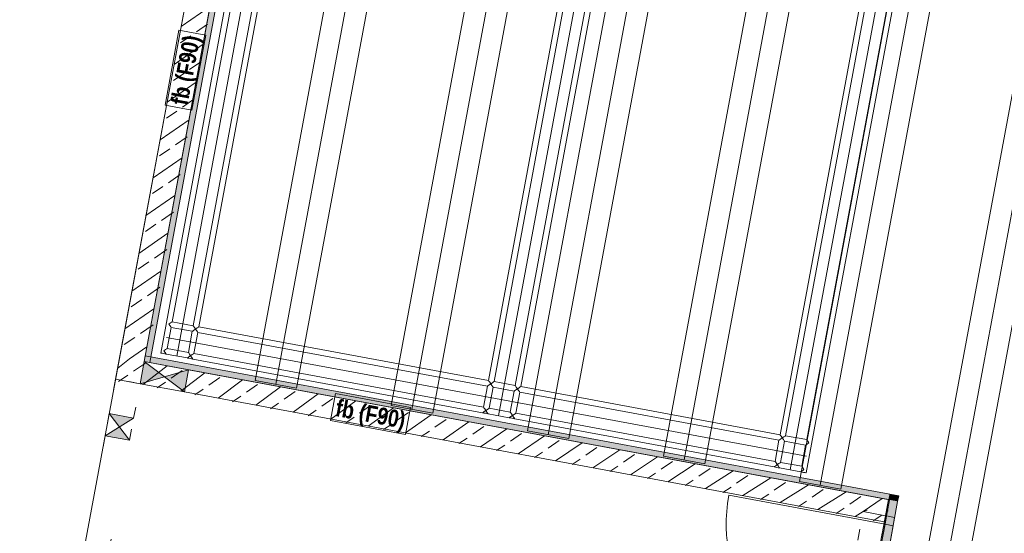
# Model space of a CAD drawing. Header units: metres. Extents: x 32353251 to 32353583, y 5707748 to 5708004.
# Tile 63 of 164: x 32353354.16 to 32353362.88, y 5707930.8 to 5707935.35. Entities that reach past the tile are written whole.
import ezdxf

# ---------------------------------------------------------------- set-up
doc = ezdxf.new("R2010")
doc.units = ezdxf.units.M
doc.header["$LTSCALE"] = 0.75
doc.header["$PDSIZE"] = 5
doc.linetypes.add('10417023$0$#9_Achse', pattern=[1.6, 0.00254, -1.59746])
doc.layers.get('0').update_dxf_attribs({"linetype": 'CONTINUOUS'})
for name, color, linetype, lineweight in [('10417023$0$#9_002_GES I Übersicht Erdgeschoss_1_102_Wand Innen.A', 7, 'CONTINUOUS', 25), ('10417023$0$#9_002_GES I Übersicht Erdgeschoss_1_202_Innenwandbekleidung.A', 7, 'CONTINUOUS', 25), ('10417023$0$#9_002_GES I Übersicht Erdgeschoss_1_607b_Brandschutz 1_100', 7, 'CONTINUOUS', 25), ('10417023$0$#9_002_GES I Übersicht Erdgeschoss_1_807b_Elektro 3D', 7, 'CONTINUOUS', 25), ('10417023$0$#9_002_GES I Übersicht Erdgeschoss_1_Neubau_102_Wand Innen.A', 7, 'CONTINUOUS', 25), ('10417023$0$#9_002_GES I Übersicht Erdgeschoss_1_Neubau_104_Decken.A', 7, 'CONTINUOUS', 25), ('10417023$0$#9_002_GES I Übersicht Erdgeschoss_1_Neubau_202_Innenwandbekleidun', 7, 'CONTINUOUS', 25), ('10417023$0$Keine', 7, 'CONTINUOUS', 13)]:
    doc.layers.add(name, color=color, linetype=linetype, lineweight=lineweight)
doc.styles.add('10417023$0$Arial Narrow (bold)', font='ARIALNB.TTF')
pattern_1 = [(44.99999999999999, (0, 0), (-0.1697056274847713, 0.1697056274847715), []), (44.99999999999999, (-0.08485281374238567, 0.08485281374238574), (-0.1697056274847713, 0.1697056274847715), [0.18, -0.05999999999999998])]

# ---------------------------------------------------------------- blocks, each defined once
blk = doc.blocks.new('10417023$0$#9_MKO_LP5_ARC_GES_UP_00_002_P_G_modell (3D)')
at = {"layer": '10417023$0$#9_002_GES I Übersicht Erdgeschoss_1_102_Wand Innen.A', "linetype": 'Continuous', "lineweight": 5, "true_color": 0xff0000}
h = blk.add_hatch(dxfattribs=at)
h.set_pattern_fill('#9_BETON__STAHLBETON_0001', color=1, style=0, pattern_type=2)
h.set_pattern_definition(pattern_1)
h.paths.add_polyline_path([(-32353484.92367585, -5707787.03957689), (-32353484.72367585, -5707787.03957689), (-32353484.72367585, -5707786.964777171), (-32353484.92367585, -5707786.964777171)])
at = {"layer": '10417023$0$#9_002_GES I Übersicht Erdgeschoss_1_202_Innenwandbekleidung.A', "linetype": 'Continuous', "lineweight": 0, "true_color": 0xff0000}
blk.add_hatch(color=1, dxfattribs=at).paths.add_polyline_path([(-32353491.42409519, -5707786.83957689), (-32353491.37409519, -5707786.83957689), (-32353491.37409519, -5707778.729731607), (-32353491.39409522, -5707778.729731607), (-32353491.42409519, -5707778.729731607)])
at = {"layer": '10417023$0$#9_002_GES I Übersicht Erdgeschoss_1_Neubau_102_Wand Innen.A', "linetype": 'Continuous', "lineweight": 5, "true_color": 0xff0000}
h = blk.add_hatch(dxfattribs=at)
h.set_pattern_fill('#9_BETON__STAHLBETON_0001', color=1, style=0, pattern_type=2)
h.set_pattern_definition(pattern_1)
h.paths.add_polyline_path([(-32353491.42409519, -5707786.83957689), (-32353491.42409519, -5707782.62991685), (-32353491.64409519, -5707782.62991685), (-32353491.64409519, -5707786.83957689)])
h = blk.add_hatch(dxfattribs=at)
h.set_pattern_fill('#9_BETON__STAHLBETON_0001', color=1, style=0, pattern_type=2)
h.set_pattern_definition(pattern_1)
h.paths.add_polyline_path([(-32353491.64409519, -5707787.03957689), (-32353491.42409519, -5707787.03957689), (-32353491.42409519, -5707786.83957689)])
h = blk.add_hatch(dxfattribs=at)
h.set_pattern_fill('#9_BETON__STAHLBETON_0001', color=1, style=0, pattern_type=2)
h.set_pattern_definition(pattern_1)
h.paths.add_polyline_path([(-32353491.64409519, -5707787.03957689), (-32353491.42409519, -5707786.83957689), (-32353491.64409519, -5707786.83957689)])
h = blk.add_hatch(dxfattribs=at)
h.set_pattern_fill('#9_BETON__STAHLBETON_0001', color=1, style=0, pattern_type=2)
h.set_pattern_definition(pattern_1)
h.paths.add_polyline_path([(-32353491.42409519, -5707787.03957689), (-32353484.92409519, -5707787.03957689), (-32353484.92409519, -5707786.83957689), (-32353491.42409519, -5707786.83957689)])
h = blk.add_hatch(dxfattribs=at)
h.set_pattern_fill('#9_BETON__STAHLBETON_0001', color=1, style=0, pattern_type=2)
h.set_pattern_definition(pattern_1)
h.paths.add_polyline_path([(-32353484.92409519, -5707786.83957689), (-32353484.92409519, -5707787.03957689), (-32353484.72409519, -5707786.83957689)])
h = blk.add_hatch(dxfattribs=at)
h.set_pattern_fill('#9_BETON__STAHLBETON_0001', color=1, style=0, pattern_type=2)
h.set_pattern_definition(pattern_1)
h.paths.add_polyline_path([(-32353484.72409518, -5707786.83957689), (-32353484.86911611, -5707786.984597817), (-32353484.72409518, -5707786.984597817)])
at = {"layer": '10417023$0$#9_002_GES I Übersicht Erdgeschoss_1_102_Wand Innen.A', "color": 1, "linetype": 'Continuous', "lineweight": 18, "true_color": 0xff0000}
for p, q in [((-32353484.72367585, -5707787.039576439), (-32353484.7240945, -5707786.839576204)), ((-32353484.92409474, -5707787.039576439), (-32353484.72367585, -5707787.039576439))]:
    blk.add_line(p, q, dxfattribs=at)
at = {"layer": '10417023$0$#9_002_GES I Übersicht Erdgeschoss_1_202_Innenwandbekleidung.A', "color": 1, "linetype": 'Continuous', "lineweight": 13, "true_color": 0xff0000}
for p, q in [((-32353491.42409519, -5707778.729731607), (-32353491.42409519, -5707786.83957689)), ((-32353491.37409519, -5707786.83957689), (-32353491.37409519, -5707778.729731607)), ((-32353484.64109519, -5707786.78957689), (-32353491.42409519, -5707786.78957689)), ((-32353491.42409519, -5707786.78957689), (-32353491.42409519, -5707786.83957689)), ((-32353484.64109519, -5707786.78957689), (-32353484.64109519, -5707786.83957689)), ((-32353491.42409519, -5707786.83957689), (-32353484.72409519, -5707786.83957689)), ((-32353491.42409519, -5707786.83957689), (-32353491.37409519, -5707786.83957689))]:
    blk.add_line(p, q, dxfattribs=at)
at = {"layer": '10417023$0$#9_002_GES I Übersicht Erdgeschoss_1_202_Innenwandbekleidung.A', "color": 1, "linetype": 'Continuous', "true_color": 0xff0000}
for points in [[(-32353484.72409519, -5707786.78957689), (-32353491.42409519, -5707786.78957689), (-32353484.72409519, -5707786.83957689), (-32353491.42409519, -5707786.83957689)], [(-32353484.64109519, -5707786.78957689), (-32353484.72409519, -5707786.83957689), (-32353484.64109519, -5707786.83957689)], [(-32353484.72409519, -5707786.78957689), (-32353484.72409519, -5707786.83957689), (-32353484.64109519, -5707786.78957689)]]:
    blk.add_solid(points, dxfattribs=at)
at = {"layer": '10417023$0$#9_002_GES I Übersicht Erdgeschoss_1_607b_Brandschutz 1_100', "color": 1, "linetype": 'Continuous', "lineweight": 13, "true_color": 0xff0000}
for p, q in [((-32353491.41423371, -5707783.8994847), (-32353491.6568816, -5707783.8994847)), ((-32353491.6568816, -5707783.8994847), (-32353491.6568816, -5707784.574795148)), ((-32353491.41423371, -5707784.574795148), (-32353491.41423371, -5707783.8994847)), ((-32353491.6568816, -5707784.574795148), (-32353491.41423371, -5707784.574795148)), ((-32353489.03132201, -5707786.808951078), (-32353489.7066339, -5707786.808951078)), ((-32353489.7066339, -5707786.808951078), (-32353489.7066339, -5707787.051598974)), ((-32353489.03132201, -5707787.051598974), (-32353489.03132201, -5707786.808951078)), ((-32353489.7066339, -5707787.051598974), (-32353489.03132201, -5707787.051598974))]:
    blk.add_line(p, q, dxfattribs=at)
at = {"layer": '10417023$0$#9_002_GES I Übersicht Erdgeschoss_1_807b_Elektro 3D', "color": 1, "linetype": 'Continuous', "lineweight": 13, "true_color": 0xff0000}
for p, q in [((-32353491.29409519, -5707779.262828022), (-32353491.29409519, -5707786.739494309)), ((-32353491.14909553, -5707779.262828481), (-32353491.14909553, -5707786.7394938)), ((-32353488.25149722, -5707779.262828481), (-32353488.25149722, -5707786.7394938)), ((-32353485.62749386, -5707779.262828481), (-32353485.62749386, -5707786.7394938)), ((-32353485.48249374, -5707779.262828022), (-32353485.48249374, -5707786.739494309)), ((-32353491.24409519, -5707779.552828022), (-32353491.24409519, -5707786.449494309)), ((-32353491.05409519, -5707779.552828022), (-32353491.05409519, -5707786.449494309)), ((-32353491.00409519, -5707779.552828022), (-32353491.00409519, -5707786.449494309)), ((-32353488.39649742, -5707779.552828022), (-32353488.39649742, -5707786.449494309)), ((-32353488.34649742, -5707779.552828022), (-32353488.34649742, -5707786.449494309)), ((-32353488.15649743, -5707779.552828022), (-32353488.15649743, -5707786.449494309)), ((-32353488.10649743, -5707779.552828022), (-32353488.10649743, -5707786.449494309)), ((-32353485.77249374, -5707779.552828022), (-32353485.77249374, -5707786.449494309)), ((-32353485.72249375, -5707779.552828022), (-32353485.72249375, -5707786.449494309)), ((-32353485.53249374, -5707779.552828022), (-32353485.53249374, -5707786.449494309)), ((-32353491.24744456, -5707786.452843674), (-32353491.24409519, -5707786.449494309)), ((-32353491.05409519, -5707786.449494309), (-32353491.24409519, -5707786.449494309)), ((-32353491.05409519, -5707786.449494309), (-32353491.05074582, -5707786.452843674)), ((-32353491.00744455, -5707786.452843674), (-32353491.00409519, -5707786.449494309)), ((-32353488.39649742, -5707786.449494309), (-32353491.00409519, -5707786.449494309)), ((-32353488.39314806, -5707786.452843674), (-32353488.39649742, -5707786.449494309)), ((-32353488.34649742, -5707786.449494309), (-32353488.34984679, -5707786.452843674)), ((-32353488.15649743, -5707786.449494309), (-32353488.34649742, -5707786.449494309)), ((-32353488.15314806, -5707786.452843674), (-32353488.15649743, -5707786.449494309)), ((-32353488.10649743, -5707786.449494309), (-32353488.10984679, -5707786.452843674)), ((-32353485.77249374, -5707786.449494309), (-32353488.10649743, -5707786.449494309)), ((-32353485.76914438, -5707786.452843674), (-32353485.77249374, -5707786.449494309)), ((-32353485.72249375, -5707786.449494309), (-32353485.72584311, -5707786.452843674)), ((-32353485.53249374, -5707786.449494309), (-32353485.72249375, -5707786.449494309)), ((-32353485.52914438, -5707786.452843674), (-32353485.53249374, -5707786.449494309)), ((-32353491.24409519, -5707786.499494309), (-32353491.24744456, -5707786.496144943)), ((-32353491.05409519, -5707786.499494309), (-32353491.24409519, -5707786.499494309)), ((-32353491.24409519, -5707786.499494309), (-32353491.24409519, -5707786.689494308)), ((-32353491.05074582, -5707786.496144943), (-32353491.05409519, -5707786.499494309)), ((-32353491.05409519, -5707786.499494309), (-32353491.05409519, -5707786.689494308)), ((-32353491.00409519, -5707786.499494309), (-32353491.00744455, -5707786.496144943)), ((-32353488.39649742, -5707786.499494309), (-32353491.00409519, -5707786.499494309)), ((-32353491.00409519, -5707786.499494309), (-32353491.00409519, -5707786.689494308)), ((-32353488.39649742, -5707786.499494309), (-32353488.39314806, -5707786.496144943)), ((-32353488.39649742, -5707786.499494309), (-32353488.39649742, -5707786.689494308)), ((-32353488.34984679, -5707786.496144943), (-32353488.34649742, -5707786.499494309)), ((-32353488.34649742, -5707786.499494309), (-32353488.34649742, -5707786.689494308)), ((-32353488.15649743, -5707786.499494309), (-32353488.34649742, -5707786.499494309)), ((-32353488.15649743, -5707786.499494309), (-32353488.15314806, -5707786.496144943)), ((-32353488.15649743, -5707786.499494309), (-32353488.15649743, -5707786.689494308)), ((-32353488.10984679, -5707786.496144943), (-32353488.10649743, -5707786.499494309)), ((-32353488.10649743, -5707786.499494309), (-32353488.10649743, -5707786.689494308)), ((-32353485.77249374, -5707786.499494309), (-32353488.10649743, -5707786.499494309)), ((-32353485.77249374, -5707786.499494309), (-32353485.76914438, -5707786.496144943)), ((-32353485.77249374, -5707786.499494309), (-32353485.77249374, -5707786.689494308)), ((-32353485.72584311, -5707786.496144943), (-32353485.72249375, -5707786.499494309)), ((-32353485.72249375, -5707786.499494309), (-32353485.72249375, -5707786.689494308)), ((-32353485.53249374, -5707786.499494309), (-32353485.72249375, -5707786.499494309)), ((-32353485.53249374, -5707786.499494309), (-32353485.52914438, -5707786.496144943)), ((-32353485.53249374, -5707786.499494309), (-32353485.53249374, -5707786.689494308)), ((-32353485.50749372, -5707786.594494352), (-32353491.26909567, -5707786.594494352)), ((-32353491.29074582, -5707786.739494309), (-32353491.29409519, -5707786.739494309)), ((-32353491.28159519, -5707786.739494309), (-32353491.29074582, -5707786.739494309)), ((-32353491.26909519, -5707786.739494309), (-32353491.28159519, -5707786.739494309)), ((-32353491.25659519, -5707786.739494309), (-32353491.26909519, -5707786.739494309)), ((-32353491.24744456, -5707786.739494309), (-32353491.25659519, -5707786.739494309)), ((-32353491.24744456, -5707786.692843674), (-32353491.24409519, -5707786.689494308)), ((-32353491.24409519, -5707786.739494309), (-32353491.24744456, -5707786.736144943)), ((-32353491.24409519, -5707786.739494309), (-32353491.24744456, -5707786.739494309)), ((-32353491.05409519, -5707786.689494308), (-32353491.24409519, -5707786.689494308)), ((-32353491.05409519, -5707786.739494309), (-32353491.24409519, -5707786.739494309)), ((-32353491.05409519, -5707786.689494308), (-32353491.05074582, -5707786.692843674)), ((-32353491.05074582, -5707786.736144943), (-32353491.05409519, -5707786.739494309)), ((-32353491.05074582, -5707786.739494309), (-32353491.05409519, -5707786.739494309)), ((-32353491.04159519, -5707786.739494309), (-32353491.05074582, -5707786.739494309)), ((-32353491.02909519, -5707786.739494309), (-32353491.04159519, -5707786.739494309)), ((-32353491.01659519, -5707786.739494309), (-32353491.02909519, -5707786.739494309)), ((-32353491.00744455, -5707786.739494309), (-32353491.01659519, -5707786.739494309)), ((-32353491.00744455, -5707786.692843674), (-32353491.00409519, -5707786.689494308)), ((-32353491.00409519, -5707786.739494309), (-32353491.00744455, -5707786.736144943)), ((-32353491.00409519, -5707786.739494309), (-32353491.00744455, -5707786.739494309)), ((-32353488.39649742, -5707786.689494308), (-32353491.00409519, -5707786.689494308)), ((-32353488.39649742, -5707786.739494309), (-32353491.00409519, -5707786.739494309)), ((-32353488.39314806, -5707786.692843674), (-32353488.39649742, -5707786.689494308)), ((-32353488.39649742, -5707786.739494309), (-32353488.39314806, -5707786.736144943)), ((-32353488.39314806, -5707786.739494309), (-32353488.39649742, -5707786.739494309)), ((-32353488.38399743, -5707786.739494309), (-32353488.39314806, -5707786.739494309)), ((-32353488.37149743, -5707786.739494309), (-32353488.38399743, -5707786.739494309)), ((-32353488.35899743, -5707786.739494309), (-32353488.37149743, -5707786.739494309)), ((-32353488.34984679, -5707786.739494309), (-32353488.35899743, -5707786.739494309)), ((-32353488.34649742, -5707786.689494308), (-32353488.34984679, -5707786.692843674)), ((-32353488.34984679, -5707786.736144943), (-32353488.34649742, -5707786.739494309)), ((-32353488.34649742, -5707786.739494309), (-32353488.34984679, -5707786.739494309)), ((-32353488.15649743, -5707786.689494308), (-32353488.34649742, -5707786.689494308)), ((-32353488.15649743, -5707786.739494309), (-32353488.34649742, -5707786.739494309)), ((-32353488.15314806, -5707786.692843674), (-32353488.15649743, -5707786.689494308)), ((-32353488.15649743, -5707786.739494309), (-32353488.15314806, -5707786.736144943)), ((-32353488.15314806, -5707786.739494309), (-32353488.15649743, -5707786.739494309)), ((-32353488.14399742, -5707786.739494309), (-32353488.15314806, -5707786.739494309)), ((-32353488.13149742, -5707786.739494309), (-32353488.14399742, -5707786.739494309)), ((-32353488.11899742, -5707786.739494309), (-32353488.13149742, -5707786.739494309)), ((-32353488.10984679, -5707786.739494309), (-32353488.11899742, -5707786.739494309)), ((-32353488.10649743, -5707786.689494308), (-32353488.10984679, -5707786.692843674)), ((-32353488.10984679, -5707786.736144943), (-32353488.10649743, -5707786.739494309)), ((-32353488.10649743, -5707786.739494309), (-32353488.10984679, -5707786.739494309)), ((-32353485.77249374, -5707786.689494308), (-32353488.10649743, -5707786.689494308)), ((-32353485.77249374, -5707786.739494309), (-32353488.10649743, -5707786.739494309)), ((-32353485.76914438, -5707786.692843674), (-32353485.77249374, -5707786.689494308)), ((-32353485.77249374, -5707786.739494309), (-32353485.76914438, -5707786.736144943)), ((-32353485.76914438, -5707786.739494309), (-32353485.77249374, -5707786.739494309)), ((-32353485.75999374, -5707786.739494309), (-32353485.76914438, -5707786.739494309)), ((-32353485.74749374, -5707786.739494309), (-32353485.75999374, -5707786.739494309)), ((-32353485.73499374, -5707786.739494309), (-32353485.74749374, -5707786.739494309)), ((-32353485.72584311, -5707786.739494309), (-32353485.73499374, -5707786.739494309)), ((-32353485.72249375, -5707786.689494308), (-32353485.72584311, -5707786.692843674)), ((-32353485.72584311, -5707786.736144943), (-32353485.72249375, -5707786.739494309)), ((-32353485.72249375, -5707786.739494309), (-32353485.72584311, -5707786.739494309)), ((-32353485.53249374, -5707786.689494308), (-32353485.72249375, -5707786.689494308)), ((-32353485.53249374, -5707786.739494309), (-32353485.72249375, -5707786.739494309)), ((-32353485.52914438, -5707786.692843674), (-32353485.53249374, -5707786.689494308)), ((-32353485.53249374, -5707786.739494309), (-32353485.52914438, -5707786.736144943)), ((-32353485.52914438, -5707786.739494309), (-32353485.53249374, -5707786.739494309)), ((-32353485.51999374, -5707786.739494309), (-32353485.52914438, -5707786.739494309)), ((-32353485.50749375, -5707786.739494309), (-32353485.51999374, -5707786.739494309)), ((-32353485.49499374, -5707786.739494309), (-32353485.50749375, -5707786.739494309)), ((-32353485.48584311, -5707786.739494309), (-32353485.49499374, -5707786.739494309)), ((-32353485.48249374, -5707786.739494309), (-32353485.48584311, -5707786.739494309))]:
    blk.add_line(p, q, dxfattribs=at)
at = {"layer": '10417023$0$#9_002_GES I Übersicht Erdgeschoss_1_807b_Elektro 3D', "color": 1, "linetype": 'Continuous', "lineweight": 13, "true_color": 0xff0000, "flags": 128}
for points in [[(-32353491.26909519, -5707786.474494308), (-32353491.25659519, -5707786.461994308), (-32353491.24744456, -5707786.452843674)], [(-32353491.24744456, -5707786.496144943), (-32353491.25659519, -5707786.486994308), (-32353491.26909519, -5707786.474494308)], [(-32353491.00744455, -5707786.452843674), (-32353491.01659519, -5707786.461994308), (-32353491.02909519, -5707786.474494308), (-32353491.04159519, -5707786.486994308), (-32353491.05074582, -5707786.496144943)], [(-32353491.05074582, -5707786.452843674), (-32353491.04159519, -5707786.461994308), (-32353491.02909519, -5707786.474494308), (-32353491.01659519, -5707786.486994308), (-32353491.00744455, -5707786.496144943)], [(-32353488.34984679, -5707786.496144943), (-32353488.35899743, -5707786.486994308), (-32353488.37149743, -5707786.474494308), (-32353488.38399743, -5707786.461994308), (-32353488.39314806, -5707786.452843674)], [(-32353488.34984679, -5707786.452843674), (-32353488.35899743, -5707786.461994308), (-32353488.37149743, -5707786.474494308), (-32353488.38399743, -5707786.486994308), (-32353488.39314806, -5707786.496144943)], [(-32353488.10984679, -5707786.496144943), (-32353488.11899742, -5707786.486994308), (-32353488.13149742, -5707786.474494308), (-32353488.14399742, -5707786.461994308), (-32353488.15314806, -5707786.452843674)], [(-32353488.10984679, -5707786.452843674), (-32353488.11899742, -5707786.461994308), (-32353488.13149742, -5707786.474494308), (-32353488.14399742, -5707786.486994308), (-32353488.15314806, -5707786.496144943)], [(-32353485.72584311, -5707786.496144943), (-32353485.73499374, -5707786.486994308), (-32353485.74749374, -5707786.474494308), (-32353485.75999374, -5707786.461994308), (-32353485.76914438, -5707786.452843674)], [(-32353485.72584311, -5707786.452843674), (-32353485.73499374, -5707786.461994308), (-32353485.74749374, -5707786.474494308), (-32353485.75999374, -5707786.486994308), (-32353485.76914438, -5707786.496144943)], [(-32353485.50749375, -5707786.474494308), (-32353485.51999374, -5707786.461994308), (-32353485.52914438, -5707786.452843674)], [(-32353485.52914438, -5707786.496144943), (-32353485.51999374, -5707786.486994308), (-32353485.50749375, -5707786.474494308)], [(-32353491.26909519, -5707786.714494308), (-32353491.25659519, -5707786.701994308), (-32353491.24744456, -5707786.692843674)], [(-32353491.24744456, -5707786.736144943), (-32353491.25659519, -5707786.726994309), (-32353491.26909519, -5707786.714494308)], [(-32353491.00744455, -5707786.692843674), (-32353491.01659519, -5707786.701994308), (-32353491.02909519, -5707786.714494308), (-32353491.04159519, -5707786.726994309), (-32353491.05074582, -5707786.736144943)], [(-32353491.05074582, -5707786.692843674), (-32353491.04159519, -5707786.701994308), (-32353491.02909519, -5707786.714494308), (-32353491.01659519, -5707786.726994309), (-32353491.00744455, -5707786.736144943)], [(-32353488.34984679, -5707786.736144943), (-32353488.35899743, -5707786.726994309), (-32353488.37149743, -5707786.714494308), (-32353488.38399743, -5707786.701994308), (-32353488.39314806, -5707786.692843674)], [(-32353488.34984679, -5707786.692843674), (-32353488.35899743, -5707786.701994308), (-32353488.37149743, -5707786.714494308), (-32353488.38399743, -5707786.726994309), (-32353488.39314806, -5707786.736144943)], [(-32353488.10984679, -5707786.736144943), (-32353488.11899742, -5707786.726994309), (-32353488.13149742, -5707786.714494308), (-32353488.14399742, -5707786.701994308), (-32353488.15314806, -5707786.692843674)], [(-32353488.10984679, -5707786.692843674), (-32353488.11899742, -5707786.701994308), (-32353488.13149742, -5707786.714494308), (-32353488.14399742, -5707786.726994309), (-32353488.15314806, -5707786.736144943)], [(-32353485.72584311, -5707786.736144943), (-32353485.73499374, -5707786.726994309), (-32353485.74749374, -5707786.714494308), (-32353485.75999374, -5707786.701994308), (-32353485.76914438, -5707786.692843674)], [(-32353485.72584311, -5707786.692843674), (-32353485.73499374, -5707786.701994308), (-32353485.74749374, -5707786.714494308), (-32353485.75999374, -5707786.726994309), (-32353485.76914438, -5707786.736144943)], [(-32353485.50749375, -5707786.714494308), (-32353485.51999374, -5707786.701994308), (-32353485.52914438, -5707786.692843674)], [(-32353485.52914438, -5707786.736144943), (-32353485.51999374, -5707786.726994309), (-32353485.50749375, -5707786.714494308)]]:
    blk.add_lwpolyline(points, dxfattribs=at)
at = {"layer": '10417023$0$#9_002_GES I Übersicht Erdgeschoss_1_Neubau_102_Wand Innen.A', "color": 1, "linetype": 'Continuous', "lineweight": 18, "true_color": 0xff0000}
for p, q in [((-32353491.64409519, -5707782.62991685), (-32353491.64409519, -5707787.03957689)), ((-32353491.42409519, -5707786.83957689), (-32353491.42409519, -5707782.62991685)), ((-32353491.02409522, -5707786.83957692), (-32353491.42409519, -5707786.83957692)), ((-32353491.42409519, -5707786.83957692), (-32353491.42409519, -5707787.039576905)), ((-32353484.72409519, -5707786.83957689), (-32353491.02409522, -5707786.83957689)), ((-32353484.72409519, -5707786.984597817), (-32353484.72409519, -5707786.83957689)), ((-32353484.7240945, -5707786.984597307), (-32353484.92409474, -5707786.984597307)), ((-32353491.42409519, -5707787.03957689), (-32353491.64409519, -5707787.03957689)), ((-32353491.64409519, -5707787.03957689), (-32353491.42409519, -5707787.03957689)), ((-32353491.42409519, -5707787.03957689), (-32353491.64409519, -5707787.03957689)), ((-32353491.42409519, -5707787.039576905), (-32353491.02409522, -5707787.039576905)), ((-32353491.02409522, -5707787.03957689), (-32353484.92409519, -5707787.03957689))]:
    blk.add_line(p, q, dxfattribs=at)
at = {"layer": '10417023$0$#9_002_GES I Übersicht Erdgeschoss_1_Neubau_102_Wand Innen.A', "color": 1, "linetype": 'Continuous', "lineweight": 13, "true_color": 0xff0000}
for p, q in [((-32353491.42409514, -5707787.039576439), (-32353491.02409467, -5707786.839576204)), ((-32353491.42409514, -5707786.839576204), (-32353491.02409467, -5707787.039576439)), ((-32353491.02409522, -5707787.039576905), (-32353491.02409522, -5707786.83957692)), ((-32353484.72409519, -5707786.984597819), (-32353484.92409474, -5707786.984597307)), ((-32353484.71409449, -5707787.059598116), (-32353484.71409449, -5707786.984597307)), ((-32353484.71409449, -5707786.984597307), (-32353484.64109455, -5707786.984597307)), ((-32353484.64109455, -5707786.984597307), (-32353484.64109455, -5707787.074597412)), ((-32353484.71409449, -5707787.059598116), (-32353486.11907376, -5707787.059598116)), ((-32353484.64109455, -5707787.059598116), (-32353484.71409449, -5707787.059598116)), ((-32353484.64109455, -5707787.059598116), (-32353484.71409449, -5707787.059598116)), ((-32353484.71409449, -5707787.059598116), (-32353484.71409449, -5707788.464577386)), ((-32353484.64109455, -5707787.074597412), (-32353484.64109455, -5707787.059598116)), ((-32353484.64109455, -5707788.464577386), (-32353484.64109455, -5707787.059598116)), ((-32353491.64409539, -5707787.349581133), (-32353491.42409514, -5707787.549581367)), ((-32353491.42409514, -5707787.349581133), (-32353491.64409539, -5707787.549581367)), ((-32353491.42409519, -5707787.349581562), (-32353491.64409519, -5707787.349581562)), ((-32353491.64409519, -5707787.549581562), (-32353491.42409519, -5707787.549581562))]:
    blk.add_line(p, q, dxfattribs=at)
at = {"layer": '10417023$0$#9_002_GES I Übersicht Erdgeschoss_1_Neubau_102_Wand Innen.A', "color": 1, "linetype": '10417023$0$#9_Achse', "lineweight": 13, "true_color": 0xff0000}
for p, q in [((-32353484.92409474, -5707788.539576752), (-32353484.92409474, -5707786.984597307)), ((-32353484.7240945, -5707788.539576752), (-32353484.7240945, -5707786.984597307)), ((-32353491.64409519, -5707787.03957689), (-32353491.64409519, -5707787.349581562)), ((-32353491.42409519, -5707787.03957689), (-32353491.64409519, -5707787.03957689)), ((-32353491.42409519, -5707787.349581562), (-32353491.42409519, -5707787.03957689)), ((-32353491.64409519, -5707787.349581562), (-32353491.64409519, -5707787.549581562)), ((-32353491.42409519, -5707787.549581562), (-32353491.42409519, -5707787.349581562)), ((-32353491.64409519, -5707787.549581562), (-32353491.64409519, -5707788.75957689)), ((-32353491.42409519, -5707788.539576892), (-32353491.42409519, -5707787.549581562))]:
    blk.add_line(p, q, dxfattribs=at)
at = {"layer": '10417023$0$#9_002_GES I Übersicht Erdgeschoss_1_Neubau_102_Wand Innen.A', "color": 1, "linetype": 'Continuous', "lineweight": 13, "true_color": 0xff0000}
blk.add_arc((-32353484.71409518, -5707787.059597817), 1.404979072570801, 180.0000000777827, 269.9999998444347, dxfattribs=at)
at = {"layer": '10417023$0$#9_002_GES I Übersicht Erdgeschoss_1_Neubau_102_Wand Innen.A', "color": 1, "linetype": 'Continuous', "lineweight": 5, "true_color": 0xff0000, "transparency": 33554687}
blk.add_point((-32353484.72409519, -5707786.984597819), dxfattribs=at)
blk.add_point((-32353484.72409519, -5707786.984597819), dxfattribs=at)
at = {"layer": '10417023$0$#9_002_GES I Übersicht Erdgeschoss_1_Neubau_102_Wand Innen.A', "color": 1, "linetype": 'Continuous', "true_color": 0xff0000}
for points in [[(-32353491.42409519, -5707786.83957692), (-32353491.42409519, -5707787.039576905), (-32353491.2240952, -5707786.939576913)], [(-32353491.02409522, -5707786.83957692), (-32353491.2240952, -5707786.939576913), (-32353491.02409522, -5707787.039576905)], [(-32353491.42409519, -5707787.349581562), (-32353491.64409519, -5707787.349581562), (-32353491.53409519, -5707787.449581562)], [(-32353491.42409519, -5707787.549581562), (-32353491.53409519, -5707787.449581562), (-32353491.64409519, -5707787.549581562)]]:
    blk.add_solid(points, dxfattribs=at)
at = {"layer": '10417023$0$#9_002_GES I Übersicht Erdgeschoss_1_Neubau_104_Decken.A', "color": 1, "linetype": 'Continuous', "lineweight": 13, "true_color": 0xff0000}
for p, q in [((-32353484.30251468, -5707788.759575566), (-32353484.30251468, -5707777.242827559)), ((-32353484.11601381, -5707788.759575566), (-32353484.11601381, -5707777.242827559)), ((-32353483.92951439, -5707788.759575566), (-32353483.92951439, -5707777.242827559)), ((-32353490.42750381, -5707786.824536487), (-32353490.42750381, -5707779.177826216)), ((-32353490.24100439, -5707786.824536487), (-32353490.24100439, -5707779.177826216)), ((-32353490.05450496, -5707786.824536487), (-32353490.05450496, -5707779.177826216)), ((-32353489.20250598, -5707786.824536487), (-32353489.20250598, -5707779.177826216)), ((-32353489.01600511, -5707786.824536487), (-32353489.01600511, -5707779.177826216)), ((-32353488.82950569, -5707786.824536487), (-32353488.82950569, -5707779.177826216)), ((-32353487.97750383, -5707786.824536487), (-32353487.97750383, -5707779.177826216)), ((-32353487.7910044, -5707786.824536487), (-32353487.7910044, -5707779.177826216)), ((-32353487.60450353, -5707786.824536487), (-32353487.60450353, -5707779.177826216)), ((-32353486.75250456, -5707786.824536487), (-32353486.75250456, -5707779.177826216)), ((-32353486.56600369, -5707786.824536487), (-32353486.56600369, -5707779.177826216)), ((-32353486.37950427, -5707786.824536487), (-32353486.37950427, -5707779.177826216)), ((-32353485.52750529, -5707786.824536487), (-32353485.52750529, -5707779.177826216)), ((-32353485.34100442, -5707786.824536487), (-32353485.34100442, -5707779.177826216)), ((-32353485.154505, -5707786.824536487), (-32353485.154505, -5707779.177826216)), ((-32353490.05450496, -5707786.824536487), (-32353490.42750381, -5707786.824536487)), ((-32353488.82950569, -5707786.824536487), (-32353489.20250598, -5707786.824536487)), ((-32353487.60450353, -5707786.824536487), (-32353487.97750383, -5707786.824536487)), ((-32353486.37950427, -5707786.824536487), (-32353486.75250456, -5707786.824536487)), ((-32353485.154505, -5707786.824536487), (-32353485.52750529, -5707786.824536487))]:
    blk.add_line(p, q, dxfattribs=at)
at = {"layer": '10417023$0$#9_002_GES I Übersicht Erdgeschoss_1_Neubau_104_Decken.A', "color": 1, "linetype": 'Continuous', "lineweight": 13, "true_color": 0xff0000, "flags": 128}
for points in [[(-32353491.64409519, -5707777.192828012), (-32353499.24365668, -5707777.192828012), (-32353499.24365668, -5707790.51957689), (-32353454.47117381, -5707790.51957689), (-32353454.47117381, -5707779.376313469), (-32353454.47117381, -5707776.841971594), (-32353458.7151397, -5707776.821626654), (-32353458.71420428, -5707777.159982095), (-32353462.62409527, -5707777.170791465), (-32353462.62409527, -5707788.759576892), (-32353491.64409519, -5707788.759576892)], [(-32353484.71445275, -5707788.539576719), (-32353462.62409519, -5707788.539576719), (-32353462.62409519, -5707777.462827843), (-32353491.42409519, -5707777.462827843), (-32353491.42409519, -5707786.839576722), (-32353484.71445275, -5707786.839576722)]]:
    blk.add_lwpolyline(points, close=True, dxfattribs=at)
at = {"layer": '10417023$0$#9_002_GES I Übersicht Erdgeschoss_1_Neubau_202_Innenwandbekleidun', "color": 1, "linetype": 'Continuous', "lineweight": 13, "true_color": 0xff0000}
for p, q in [((-32353484.72409519, -5707786.83957689), (-32353484.72409519, -5707788.53957689)), ((-32353484.64109519, -5707788.48957689), (-32353484.64109519, -5707786.83957689))]:
    blk.add_line(p, q, dxfattribs=at)
at = {"layer": '10417023$0$#9_002_GES I Übersicht Erdgeschoss_1_Neubau_202_Innenwandbekleidun', "color": 1, "linetype": 'Continuous', "true_color": 0xff0000}
blk.add_solid([(-32353484.72409519, -5707786.83957689), (-32353484.72409519, -5707788.48957689), (-32353484.64109519, -5707786.83957689), (-32353484.64109519, -5707788.48957689)], dxfattribs=at)
at = {"layer": '10417023$0$#9_002_GES I Übersicht Erdgeschoss_1_607b_Brandschutz 1_100', "color": 1, "true_color": 0xff0000, "insert": (-32353491.51315491, -5707784.237139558), "char_height": 0.1502737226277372, "attachment_point": 5, "rotation": 90, "line_spacing_factor": 1.002187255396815, "style": '10417023$0$Arial Narrow (bold)'}
blk.add_mtext('fb (F90) ', dxfattribs=at)
at = {"layer": '10417023$0$#9_002_GES I Übersicht Erdgeschoss_1_607b_Brandschutz 1_100', "color": 1, "true_color": 0xff0000, "insert": (-32353489.36897803, -5707786.952677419), "char_height": 0.1502737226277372, "attachment_point": 5, "line_spacing_factor": 1.002187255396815, "style": '10417023$0$Arial Narrow (bold)'}
blk.add_mtext('fb (F90) ', dxfattribs=at)
blk = doc.blocks.new('10417023$0$2_MKO_LP5_LAN_GES_UP_00_002_V_A (3D)')
at = {"layer": '10417023$0$Keine'}
blk.add_blockref('10417023$0$#9_MKO_LP5_ARC_GES_UP_00_002_P_G_modell (3D)', (0, 0), dxfattribs=at)
blk = doc.blocks.new('10417023')
at = {"layer": '10417023$0$Keine', "rotation": 349.4819372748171}
blk.add_blockref('10417023$0$2_MKO_LP5_LAN_GES_UP_00_002_V_A (3D)', (65205154.93137175, 5413829.557758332), dxfattribs=at)

msp = doc.modelspace()

# ---------------------------------------------------------------- block references
msp.add_blockref('10417023', (0, 0))

doc.saveas('drawing.dxf')
